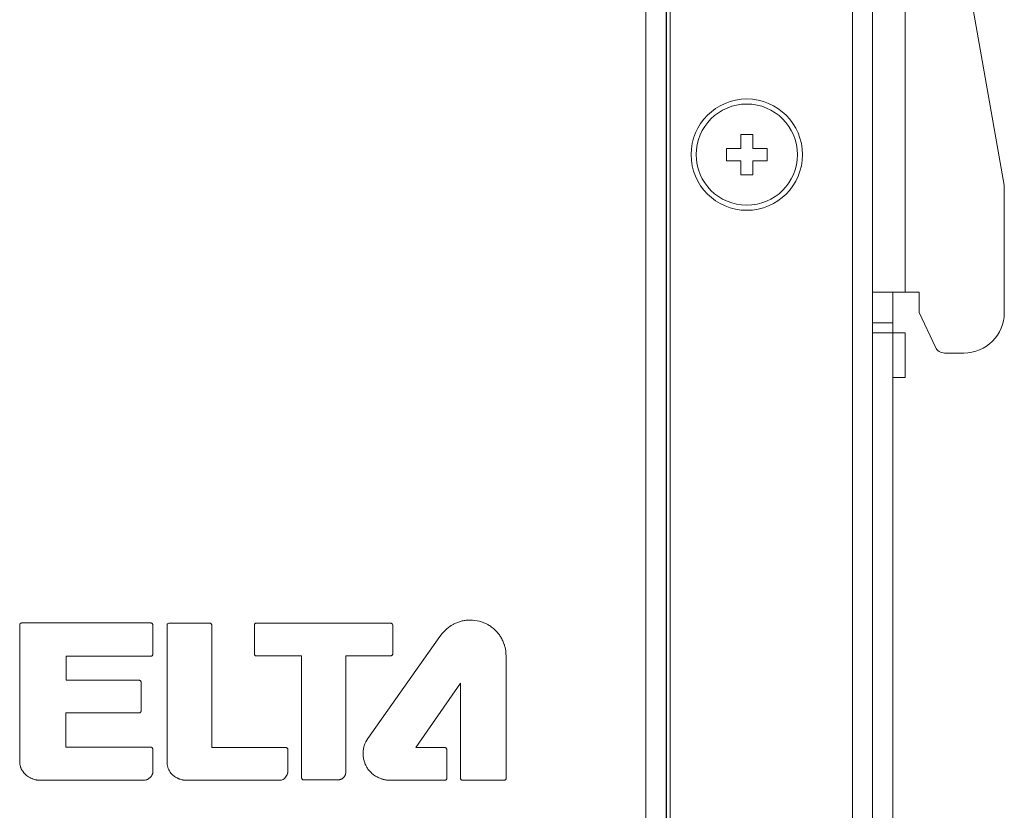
# Model space of a CAD drawing. Header units: millimetres. Extents: x 38 to 345, y 39 to 594.
# Tile 34 of 46: x 176 to 225, y 431 to 470. Entities that reach past the tile are written whole.
import ezdxf

# ---------------------------------------------------------------- set-up
doc = ezdxf.new("R2010")
doc.units = ezdxf.units.MM

msp = doc.modelspace()

# ---------------------------------------------------------------- linework, layer by layer
at = {"color": 7, "linetype": 'Continuous', "lineweight": 0}
for p, q in [((208.274, 379.042), (208.274, 494.042)), ((217.274, 379.042), (217.274, 494.042)), ((218.274, 494.042), (218.274, 379.042)), ((207.074, 385.042), (207.074, 488.042)), ((208.074, 488.042), (208.074, 385.042)), ((208.09, 488.042), (208.09, 385.042)), ((219.874, 478.542), (219.874, 456.742)), ((222.156, 476.889), (224.774, 462.042)), ((211.759, 464.542), (212.359, 464.542)), ((211.759, 463.842), (211.759, 464.542)), ((212.359, 464.542), (212.359, 463.842)), ((211.059, 463.842), (211.759, 463.842)), ((211.059, 463.242), (211.059, 463.842)), ((212.359, 463.842), (213.059, 463.842)), ((213.059, 463.842), (213.059, 463.242)), ((211.759, 463.242), (211.059, 463.242)), ((211.759, 462.542), (211.759, 463.242)), ((212.359, 463.242), (212.359, 462.542)), ((213.059, 463.242), (212.359, 463.242)), ((212.359, 462.542), (211.759, 462.542)), ((224.774, 462.042), (224.774, 455.742)), ((218.274, 456.742), (219.073, 456.742)), ((219.073, 456.742), (219.274, 456.742)), ((219.274, 456.742), (219.874, 456.742)), ((219.274, 455.242), (219.274, 456.742)), ((220.574, 456.742), (219.874, 456.742)), ((220.574, 455.742), (220.574, 456.742)), ((221.372, 454.031), (220.574, 455.742)), ((218.274, 455.242), (219.274, 455.242)), ((219.274, 454.742), (219.274, 455.242)), ((219.274, 454.742), (218.274, 454.742)), ((219.274, 454.742), (219.874, 454.742)), ((219.274, 423.242), (219.274, 454.742)), ((219.874, 453.642), (219.874, 454.742)), ((219.874, 452.542), (219.874, 453.642)), ((222.774, 453.742), (221.825, 453.742)), ((219.274, 452.542), (219.874, 452.542)), ((176.157, 440.316), (176.157, 433.552)), ((182.632, 440.41), (176.251, 440.41)), ((182.726, 438.861), (182.726, 440.316)), ((183.444, 440.353), (183.43, 440.31)), ((183.43, 440.31), (183.43, 433.579)), ((183.524, 440.404), (183.48, 440.389)), ((185.543, 440.404), (183.524, 440.404)), ((185.637, 434.255), (185.637, 440.312)), ((187.746, 440.316), (187.746, 438.876)), ((194.469, 440.406), (187.839, 440.408)), ((194.574, 440.308), (194.56, 440.352)), ((194.574, 438.884), (194.574, 440.308)), ((197.271, 440.143), (197.142, 440.025)), ((196.9, 439.736), (193.351, 434.712)), ((197.017, 439.889), (196.9, 439.736)), ((178.445, 437.584), (178.445, 438.768)), ((178.445, 438.768), (182.632, 438.768)), ((187.839, 438.782), (190.078, 438.782)), ((190.078, 438.782), (190.078, 432.757)), ((192.268, 438.743), (192.268, 438.79)), ((192.268, 438.79), (194.479, 438.79)), ((192.268, 433.089), (192.268, 438.743)), ((200.173, 432.738), (200.173, 438.79)), ((182.053, 437.584), (178.445, 437.584)), ((182.147, 436.062), (182.147, 437.49)), ((195.716, 434.255), (197.926, 437.434)), ((197.926, 437.434), (197.926, 432.74)), ((178.432, 434.273), (178.432, 435.968)), ((178.432, 435.968), (182.053, 435.968)), ((182.632, 434.273), (178.432, 434.273)), ((182.726, 432.999), (182.726, 434.179)), ((189.303, 434.255), (185.637, 434.255)), ((197.153, 434.255), (195.716, 434.255)), ((189.396, 433.059), (189.396, 434.161)), ((197.246, 432.738), (197.246, 434.161)), ((176.304, 433.086), (176.367, 433.007)), ((176.494, 432.885), (176.588, 432.818)), ((176.71, 432.749), (176.769, 432.723)), ((182.537, 432.729), (182.596, 432.777)), ((182.596, 432.777), (182.629, 432.811)), ((182.66, 432.849), (182.688, 432.892)), ((182.688, 432.892), (182.713, 432.942)), ((189.365, 432.928), (189.382, 432.976)), ((189.39, 433.011), (189.396, 433.059)), ((192.202, 432.843), (192.202, 432.843)), ((192.242, 432.927), (192.251, 432.956)), ((192.251, 432.956), (192.263, 433.017)), ((192.263, 433.017), (192.268, 433.089)), ((177.13, 432.644), (182.305, 432.644)), ((184.361, 432.644), (189.035, 432.644)), ((190.173, 432.662), (191.869, 432.662)), ((194.426, 432.644), (197.153, 432.644)), ((198.021, 432.644), (200.079, 432.644))]:
    msp.add_line(p, q, dxfattribs=at)
for points in [[(176.788, 432.715), (176.785, 432.716), (176.782, 432.717), (176.778, 432.719), (176.775, 432.72), (176.771, 432.721), (176.769, 432.723)], [(184.032, 432.708), (184.029, 432.71), (184.026, 432.711), (184.025, 432.711)]]:
    msp.add_lwpolyline(points, dxfattribs=at)
for centre, radius, start, end in [((212.059, 463.542), 2.75, 90, 270), ((212.059, 463.542), 2.75, 270, 90), ((212.059, 463.542), 2.5, 90, 270), ((212.059, 463.542), 2.5, 270, 90), ((222.774, 455.742), 2, 270, 0), ((221.825, 454.242), 0.5, 205, 270), ((198.401, 438.819), 1.736, 102.9699, 109.5795), ((198.403, 438.803), 1.752, 96.6642, 102.9268), ((198.41, 438.749), 1.807, 90.0849, 96.6692), ((198.721, 438.439), 2.237, 134.8924, 135.8902), ((198.423, 438.757), 1.803, 123.1715, 129.7326), ((198.431, 438.745), 1.816, 118.856, 123.178), ((198.429, 438.749), 1.812, 116.7324, 118.8558), ((198.422, 438.763), 1.796, 112.4394, 116.736), ((198.413, 438.785), 1.772, 109.5681, 112.4362), ((198.431, 438.808), 1.737, 54.4091, 61.3046), ((198.454, 438.842), 1.695, 53.7708, 54.3813), ((198.441, 438.825), 1.717, 45.2568, 53.7511), ((198.433, 438.817), 1.729, 41.9205, 45.2643), ((198.501, 438.643), 1.938, 138.6058, 139.9733), ((198.569, 438.584), 2.028, 137.284, 138.6056), ((198.645, 438.513), 2.132, 135.8875, 137.2828), ((198.439, 438.822), 1.72, 35.3584, 41.9241), ((198.419, 438.809), 1.744, 29.3425, 35.3288), ((198.387, 438.791), 1.781, 28.1795, 29.3579), ((198.375, 438.784), 1.795, 26.5491, 28.1789), ((198.338, 438.766), 1.836, 19.666, 26.5289), ((198.308, 438.755), 1.868, 17.7249, 19.6801), ((198.31, 438.756), 1.866, 15.4832, 17.7275), ((194.399, 433.963), 1.286, 162.9504, 173.4879), ((194.433, 433.959), 1.32, 177.6402, 182.2037), ((194.426, 433.96), 1.313, 173.4687, 177.6406), ((194.445, 433.96), 1.332, 182.2202, 191.1611), ((194.448, 433.961), 1.335, 191.1586, 199.7995), ((177.005, 433.568), 0.851, 196.9745, 200.3355), ((176.997, 433.565), 0.843, 200.3327, 205.1256), ((176.988, 433.56), 0.833, 205.1314, 207.0025), ((194.437, 433.957), 1.324, 199.8112, 201.528), ((194.423, 433.951), 1.308, 201.5161, 208.8886), ((194.38, 433.927), 1.259, 208.8782, 217.5627), ((176.978, 433.555), 0.821, 206.9954, 211.941), ((176.965, 433.547), 0.805, 211.9487, 214.8912), ((177.221, 433.79), 1.16, 236.9517, 240.8047), ((177.2, 433.756), 1.12, 240.8502, 244.0387), ((177.197, 433.746), 1.11, 247.2966, 251.2563), ((182.238, 433.143), 0.511, 297.9599, 300.9685), ((182.214, 433.182), 0.556, 300.9907, 305.4452), ((182.272, 433.129), 0.478, 318.2426, 321.1696), ((182.278, 433.125), 0.471, 321.1696, 324.2047), ((184.37, 433.617), 0.969, 242.7445, 244.7616), ((184.389, 433.657), 1.013, 244.7682, 247.5341), ((184.405, 433.696), 1.055, 247.5252, 248.8867), ((184.424, 433.744), 1.107, 248.9018, 252.0719), ((188.885, 433.127), 0.52, 333.7029, 337.4887), ((189, 433.086), 0.397, 343.9213, 349.1003), ((191.867, 433.069), 0.406, 293.6588, 297.5401), ((191.868, 433.067), 0.404, 297.5461, 304.1342), ((191.872, 433.062), 0.398, 304.1265, 310.8024), ((191.88, 433.044), 0.379, 324.6024, 327.9895), ((191.861, 433.056), 0.402, 328.024, 336.5038), ((191.843, 433.063), 0.421, 336.4793, 341.1154), ((194.382, 433.932), 1.264, 217.6507, 226.0785), ((194.426, 433.977), 1.327, 226.0842, 235.7953), ((194.447, 434.007), 1.363, 235.7924, 243.9576), ((194.454, 434.021), 1.379, 243.9516, 248.0798), ((194.456, 434.026), 1.384, 248.08, 252.3328), ((194.455, 434.023), 1.381, 252.3324, 253.5828), ((177.183, 433.702), 1.064, 251.2366, 256.292), ((177.163, 433.623), 0.981, 256.317, 258.1102), ((177.151, 433.567), 0.924, 258.1023, 260.8435), ((177.141, 433.502), 0.859, 260.8395, 263.3184), ((177.131, 433.421), 0.777, 263.323, 265.4243), ((177.124, 433.324), 0.679, 265.3672, 270.4689), ((182.276, 433.061), 0.42, 287.2808, 291.7224), ((182.266, 433.086), 0.447, 291.708, 294.3916), ((182.254, 433.112), 0.475, 294.4029, 297.964), ((184.41, 433.695), 1.056, 251.9828, 257.1435), ((184.385, 433.592), 0.95, 257.2107, 258.9872), ((184.377, 433.552), 0.909, 258.9889, 260.6381), ((184.37, 433.51), 0.867, 260.6371, 261.9862), ((184.36, 433.433), 0.789, 261.9565, 265.3667), ((184.351, 433.325), 0.681, 265.3296, 270.8186), ((191.86, 433.096), 0.434, 271.199, 277.681), ((191.861, 433.091), 0.429, 277.6861, 280.5314), ((191.862, 433.084), 0.422, 280.5288, 284.1695), ((191.863, 433.079), 0.417, 284.1744, 287.9489), ((191.864, 433.076), 0.414, 287.95, 290.8373), ((191.865, 433.073), 0.411, 290.8375, 293.6605), ((194.447, 433.994), 1.351, 253.5599, 260.642), ((194.433, 433.91), 1.265, 260.6143, 269.6699)]:
    msp.add_arc(centre, radius, start, end, dxfattribs=at)
for points in [[(198.861, 440.493), (198.714, 440.533), (198.56, 440.555), (198.407, 440.556)], [(199.265, 440.332), (199.138, 440.401), (199.001, 440.455), (198.861, 440.493)], [(183.48, 440.389), (183.465, 440.381), (183.453, 440.368), (183.444, 440.353)], [(194.523, 440.388), (194.507, 440.398), (194.488, 440.404), (194.469, 440.406)], [(194.56, 440.352), (194.551, 440.367), (194.538, 440.379), (194.523, 440.388)], [(200.173, 438.79), (200.173, 438.946), (200.15, 439.103), (200.108, 439.254)], [(193.351, 434.712), (193.273, 434.599), (193.21, 434.472), (193.17, 434.34)], [(176.157, 433.552), (176.156, 433.474), (176.169, 433.394), (176.191, 433.319)], [(176.367, 433.007), (176.406, 432.963), (176.449, 432.922), (176.494, 432.885)], [(183.765, 432.859), (183.816, 432.82), (183.87, 432.785), (183.927, 432.755)], [(189.287, 432.795), (189.312, 432.827), (189.333, 432.861), (189.351, 432.897)], [(192.131, 432.761), (192.153, 432.779), (192.173, 432.801), (192.19, 432.824)], [(182.305, 432.644), (182.337, 432.645), (182.37, 432.651), (182.401, 432.66)]]:
    msp.add_open_spline(points, degree=3, dxfattribs=at)
for points, knots in [([(176.185, 440.382), (176.179, 440.376), (176.169, 440.364), (176.159, 440.339), (176.157, 440.323), (176.157, 440.316)], [0, 0, 0, 0, 0.332948, 0.666274, 1, 1, 1, 1]), ([(176.251, 440.41), (176.242, 440.41), (176.226, 440.407), (176.202, 440.397), (176.19, 440.387), (176.185, 440.382)], [0, 0, 0, 0, 0.332108, 0.665363, 1, 1, 1, 1]), ([(182.698, 440.382), (182.693, 440.388), (182.68, 440.397), (182.656, 440.408), (182.64, 440.41), (182.632, 440.41)], [0, 0, 0, 0, 0.333502, 0.666834, 1, 1, 1, 1]), ([(182.726, 440.316), (182.726, 440.323), (182.724, 440.338), (182.714, 440.362), (182.704, 440.376), (182.698, 440.382)], [0, 0, 0, 0, 0.334382, 0.66765, 1, 1, 1, 1]), ([(185.609, 440.376), (185.602, 440.382), (185.589, 440.392), (185.565, 440.402), (185.55, 440.404), (185.543, 440.404)], [0, 0, 0, 0, 0.332111, 0.665362, 1, 1, 1, 1]), ([(185.637, 440.312), (185.637, 440.319), (185.635, 440.333), (185.625, 440.357), (185.615, 440.37), (185.609, 440.376)], [0, 0, 0, 0, 0.317029, 0.658932, 1, 1, 1, 1]), ([(187.773, 440.382), (187.768, 440.377), (187.758, 440.365), (187.748, 440.341), (187.746, 440.325), (187.746, 440.316)], [0, 0, 0, 0, 0.334241, 0.667535, 1, 1, 1, 1]), ([(187.839, 440.41), (187.831, 440.41), (187.816, 440.408), (187.791, 440.397), (187.779, 440.388), (187.773, 440.382)], [0, 0, 0, 0, 0.333459, 0.666811, 1, 1, 1, 1]), ([(182.632, 438.768), (182.64, 438.768), (182.656, 438.77), (182.68, 438.78), (182.693, 438.789), (182.698, 438.795)], [0, 0, 0, 0, 0.332875, 0.666197, 1, 1, 1, 1]), ([(182.698, 438.795), (182.704, 438.801), (182.714, 438.815), (182.724, 438.839), (182.726, 438.854), (182.726, 438.861)], [0, 0, 0, 0, 0.332384, 0.665653, 1, 1, 1, 1]), ([(187.746, 438.876), (187.746, 438.868), (187.748, 438.852), (187.758, 438.828), (187.767, 438.815), (187.773, 438.809)], [0, 0, 0, 0, 0.333279, 0.666612, 1, 1, 1, 1]), ([(187.773, 438.809), (187.779, 438.803), (187.792, 438.794), (187.817, 438.784), (187.832, 438.782), (187.839, 438.782)], [0, 0, 0, 0, 0.332304, 0.665581, 1, 1, 1, 1]), ([(194.479, 438.79), (194.48, 438.79), (194.488, 438.79), (194.503, 438.792), (194.528, 438.802), (194.541, 438.812), (194.547, 438.818)], [0, 0, 0, 0, 0.016148, 0.344644, 0.67258, 1, 1, 1, 1]), ([(194.547, 438.818), (194.552, 438.823), (194.562, 438.836), (194.572, 438.86), (194.574, 438.876), (194.574, 438.884)], [0, 0, 0, 0, 0.333473, 0.666805, 1, 1, 1, 1]), ([(182.119, 437.556), (182.114, 437.562), (182.101, 437.572), (182.076, 437.581), (182.061, 437.584), (182.053, 437.584)], [0, 0, 0, 0, 0.333051, 0.66638, 1, 1, 1, 1]), ([(182.147, 437.49), (182.147, 437.498), (182.145, 437.513), (182.135, 437.537), (182.125, 437.55), (182.119, 437.556)], [0, 0, 0, 0, 0.334226, 0.667521, 1, 1, 1, 1]), ([(182.053, 435.968), (182.061, 435.968), (182.077, 435.97), (182.102, 435.981), (182.114, 435.99), (182.119, 435.996)], [0, 0, 0, 0, 0.332905, 0.666229, 1, 1, 1, 1]), ([(182.119, 435.996), (182.125, 436.001), (182.134, 436.013), (182.144, 436.037), (182.147, 436.053), (182.147, 436.062)], [0, 0, 0, 0, 0.334396, 0.667676, 1, 1, 1, 1]), ([(182.698, 434.245), (182.693, 434.251), (182.681, 434.26), (182.657, 434.27), (182.641, 434.273), (182.632, 434.273)], [0, 0, 0, 0, 0.334178, 0.667477, 1, 1, 1, 1]), ([(182.726, 434.179), (182.726, 434.187), (182.724, 434.202), (182.714, 434.227), (182.704, 434.239), (182.698, 434.245)], [0, 0, 0, 0, 0.333469, 0.666802, 1, 1, 1, 1]), ([(189.369, 434.228), (189.363, 434.234), (189.35, 434.243), (189.326, 434.253), (189.311, 434.255), (189.303, 434.255)], [0, 0, 0, 0, 0.33294, 0.666266, 1, 1, 1, 1]), ([(189.396, 434.161), (189.396, 434.161), (189.396, 434.17), (189.394, 434.186), (189.384, 434.211), (189.374, 434.223), (189.369, 434.228)], [0, 0, 0, 0, 0.014985, 0.342643, 0.670956, 1, 1, 1, 1]), ([(197.219, 434.227), (197.214, 434.233), (197.201, 434.243), (197.176, 434.253), (197.161, 434.255), (197.153, 434.255)], [0, 0, 0, 0, 0.333119, 0.66645, 1, 1, 1, 1]), ([(197.246, 434.161), (197.246, 434.169), (197.244, 434.185), (197.234, 434.209), (197.225, 434.222), (197.219, 434.227)], [0, 0, 0, 0, 0.333219, 0.666552, 1, 1, 1, 1]), ([(183.43, 433.579), (183.431, 433.475), (183.458, 433.282), (183.574, 433.041), (183.694, 432.914), (183.765, 432.859)], [0, 0, 0, 0, 0.333372, 0.666707, 1, 1, 1, 1]), ([(182.713, 432.942), (182.715, 432.949), (182.72, 432.961), (182.725, 432.98), (182.726, 432.993), (182.726, 432.999)], [0, 0, 0, 0, 0.332495, 0.665804, 1, 1, 1, 1]), ([(189.035, 432.644), (189.063, 432.645), (189.12, 432.658), (189.21, 432.712), (189.262, 432.764), (189.287, 432.795)], [0, 0, 0, 0, 0.333529, 0.666841, 1, 1, 1, 1]), ([(190.078, 432.757), (190.078, 432.757), (190.079, 432.748), (190.081, 432.731), (190.091, 432.707), (190.101, 432.694), (190.106, 432.689)], [0, 0, 0, 0, 0.020879, 0.346548, 0.672895, 1, 1, 1, 1]), ([(197.219, 432.672), (197.225, 432.677), (197.234, 432.689), (197.244, 432.714), (197.246, 432.729), (197.247, 432.738)], [0, 0, 0, 0, 0.33409, 0.667396, 1, 1, 1, 1]), ([(197.927, 432.74), (197.927, 432.739), (197.927, 432.731), (197.929, 432.715), (197.939, 432.69), (197.949, 432.677), (197.954, 432.671)], [0, 0, 0, 0, 0.031703, 0.355003, 0.677754, 1, 1, 1, 1]), ([(200.146, 432.672), (200.151, 432.677), (200.161, 432.689), (200.171, 432.713), (200.173, 432.729), (200.173, 432.738)], [0, 0, 0, 0, 0.334108, 0.667412, 1, 1, 1, 1]), ([(190.106, 432.689), (190.111, 432.684), (190.124, 432.675), (190.148, 432.664), (190.164, 432.662), (190.173, 432.662)], [0, 0, 0, 0, 0.33428, 0.667571, 1, 1, 1, 1]), ([(197.153, 432.644), (197.161, 432.644), (197.177, 432.646), (197.202, 432.657), (197.214, 432.666), (197.219, 432.672)], [0, 0, 0, 0, 0.332905, 0.666229, 1, 1, 1, 1]), ([(197.954, 432.672), (197.96, 432.666), (197.972, 432.657), (197.997, 432.646), (198.012, 432.644), (198.021, 432.644)], [0, 0, 0, 0, 0.333599, 0.666929, 1, 1, 1, 1]), ([(200.079, 432.644), (200.088, 432.644), (200.104, 432.646), (200.128, 432.657), (200.141, 432.666), (200.146, 432.672)], [0, 0, 0, 0, 0.33298, 0.666307, 1, 1, 1, 1])]:
    msp.add_open_spline(points, degree=3, knots=knots, dxfattribs=at)

doc.saveas('drawing.dxf')
